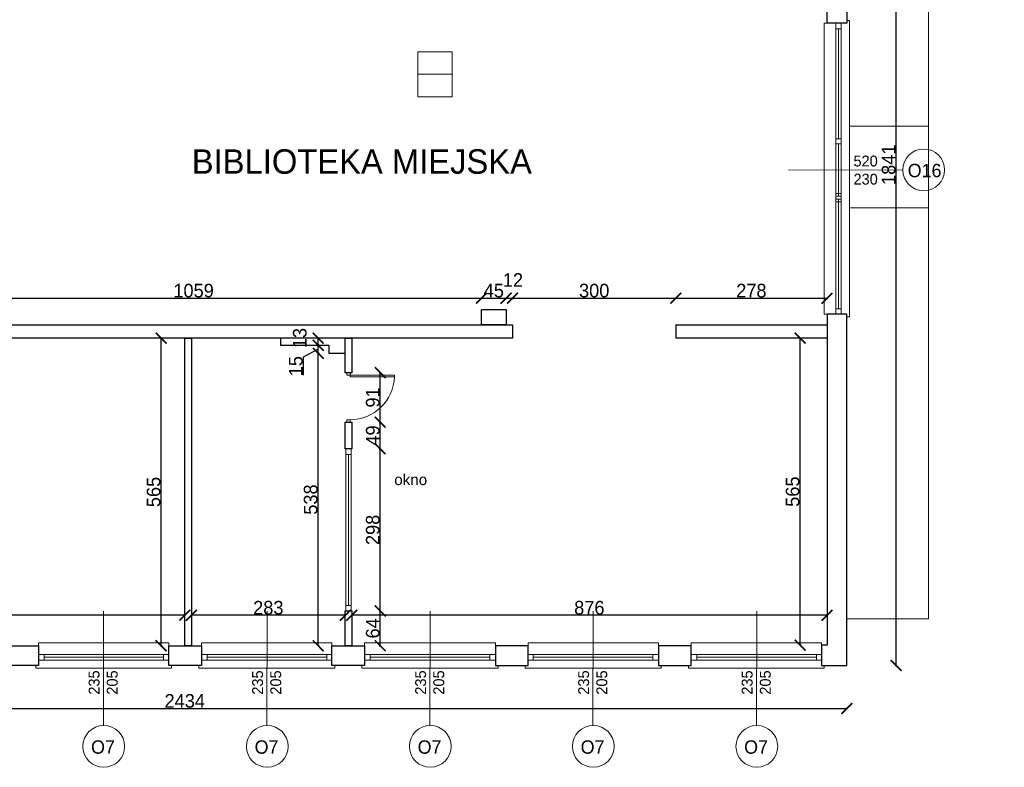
# Model space of a CAD drawing. Header units: centimetres. Extents: x -17621 to 77377, y -18613 to 66.
# Tile 82 of 173: x 11751 to 13561, y -11199 to -9824. Entities that reach past the tile are written whole.
import ezdxf

# ---------------------------------------------------------------- set-up
doc = ezdxf.new("R2010")
doc.units = ezdxf.units.CM
doc.linetypes.add('ACAD_ISO03W100', pattern=[30, 12, -18])
doc.layers.add('0-wymiarowanie rys.CAD', color=5, linetype='Continuous', lineweight=0, true_color=0x0000ff)
for name, color, linetype, lineweight in [('a_drzwi i okna', 2, 'Continuous', 0), ('a_inwentaryzacja', 141, 'Continuous', 0), ('a_tekst', 255, 'Continuous', 0), ('a_wymiarowanie', 211, 'Continuous', 0), ('drzwi', 2, 'Continuous', 0), ('pomieszczenia', 191, 'Continuous', 5)]:
    doc.layers.add(name, color=color, linetype=linetype, lineweight=lineweight)
doc.layers.add('PDF2_A250 SCHODY', color=7, linetype='Continuous')
doc.layers.add('PDF2_A310 STOLARKA ZEWNĘTRZNA', color=7, linetype='Continuous')
doc.styles.add('PDF Century Gothic', font='GOTHIC.TTF')
doc.styles.get("Standard").update_dxf_attribs({"font": 'arial.ttf'})
doc.dimstyles.new('ISO-25', dxfattribs={"dimtxt": 25, "dimasz": 20, "dimexe": 0.6, "dimexo": 0.375, "dimtad": 1, "dimdec": 0, "dimtxsty": 'PDF Century Gothic', "dimblk": 'ARCHTICK', "dimcen": 2.5, "dimadec": 1, "dimazin": 0, "dimtfac": 1, "dimtdec": 0, "dimtmove": 0, "dimatfit": 3, "dimldrblk": 'ARCHTICK', "dimfxl": 2, "dimfxlon": 1, "dimarcsym": 0})

# ---------------------------------------------------------------- blocks, each defined once
blk = doc.blocks.new('_ArchTick')
at = {"color": 0, "linetype": 'ByBlock', "const_width": 0.15}
blk.add_lwpolyline([(-0.5, -0.5), (0.5, 0.5)], dxfattribs=at)
blk = doc.blocks.new('*D33')
at = {"layer": 'a_wymiarowanie', "color": 0, "lineweight": -2, "transparency": 16777216}
for p, q in [((11541.2, -10338.5), (11541.2, -10335.9)), ((11541.2, -10336.5), (12600.2, -10336.5)), ((12600.2, -10338.5), (12600.2, -10335.9))]:
    blk.add_line(p, q, dxfattribs=at)
at = {"layer": 'Defpoints', "color": 0, "transparency": 16777216}
for p in [(12600.2, -10336.5), (12600.2, -10385.4), (11541.2, -10395.4)]:
    blk.add_point(p, dxfattribs=at)
at = {"layer": 'a_wymiarowanie', "color": 0, "lineweight": -2, "transparency": 16777216, "xscale": 20, "yscale": 20, "zscale": 20, "rotation": 180}
blk.add_blockref('_ArchTick', (11541.2, -10336.5), dxfattribs=at)
at = {"layer": 'a_wymiarowanie', "color": 0, "lineweight": -2, "transparency": 16777216, "xscale": 20, "yscale": 20, "zscale": 20}
blk.add_blockref('_ArchTick', (12600.2, -10336.5), dxfattribs=at)
at = {"layer": 'a_wymiarowanie', "color": 0, "lineweight": 0, "transparency": 16777216, "insert": (12070.7, -10322.7), "char_height": 25, "attachment_point": 5, "style": 'PDF Century Gothic'}
blk.add_mtext('1059', dxfattribs=at)
blk = doc.blocks.new('*D34')
at = {"layer": 'a_wymiarowanie', "color": 0, "lineweight": -2, "transparency": 16777216}
for p, q in [((12600.2, -10338.5), (12600.2, -10335.9)), ((12600.2, -10336.5), (12645.2, -10336.5)), ((12645.2, -10338.5), (12645.2, -10335.9))]:
    blk.add_line(p, q, dxfattribs=at)
at = {"layer": 'Defpoints', "color": 0, "transparency": 16777216}
for p in [(12645.2, -10336.5), (12600.2, -10385.4), (12645.2, -10385.4)]:
    blk.add_point(p, dxfattribs=at)
at = {"layer": 'a_wymiarowanie', "color": 0, "lineweight": -2, "transparency": 16777216, "xscale": 20, "yscale": 20, "zscale": 20, "rotation": 180}
blk.add_blockref('_ArchTick', (12600.2, -10336.5), dxfattribs=at)
at = {"layer": 'a_wymiarowanie', "color": 0, "lineweight": -2, "transparency": 16777216, "xscale": 20, "yscale": 20, "zscale": 20}
blk.add_blockref('_ArchTick', (12645.2, -10336.5), dxfattribs=at)
at = {"layer": 'a_wymiarowanie', "color": 0, "lineweight": 0, "transparency": 16777216, "insert": (12622.7, -10322.7), "char_height": 25, "attachment_point": 5, "style": 'PDF Century Gothic'}
blk.add_mtext('45', dxfattribs=at)
blk = doc.blocks.new('*D35')
at = {"layer": 'a_wymiarowanie', "color": 0, "lineweight": -2, "transparency": 16777216}
for p, q in [((12645.2, -10338.5), (12645.2, -10335.9)), ((12645.2, -10336.5), (12657.2, -10336.5)), ((12657.2, -10338.5), (12657.2, -10335.9))]:
    blk.add_line(p, q, dxfattribs=at)
at = {"layer": 'Defpoints', "color": 0, "transparency": 16777216}
for p in [(12657.2, -10336.5), (12645.2, -10385.4), (12657.2, -10385.4)]:
    blk.add_point(p, dxfattribs=at)
at = {"layer": 'a_wymiarowanie', "color": 0, "lineweight": -2, "transparency": 16777216, "xscale": 20, "yscale": 20, "zscale": 20, "rotation": 180}
blk.add_blockref('_ArchTick', (12645.2, -10336.5), dxfattribs=at)
at = {"layer": 'a_wymiarowanie', "color": 0, "lineweight": -2, "transparency": 16777216, "xscale": 20, "yscale": 20, "zscale": 20}
blk.add_blockref('_ArchTick', (12657.2, -10336.5), dxfattribs=at)
at = {"layer": 'a_wymiarowanie', "color": 0, "lineweight": 0, "transparency": 16777216, "insert": (12657.8, -10303), "char_height": 25, "attachment_point": 5, "style": 'PDF Century Gothic'}
blk.add_mtext('12', dxfattribs=at)
blk = doc.blocks.new('*D36')
at = {"layer": 'a_wymiarowanie', "color": 0, "lineweight": -2, "transparency": 16777216}
for p, q in [((12657.2, -10338.5), (12657.2, -10335.9)), ((12657.2, -10336.5), (12957.2, -10336.5)), ((12957.2, -10338.5), (12957.2, -10335.9))]:
    blk.add_line(p, q, dxfattribs=at)
at = {"layer": 'Defpoints', "color": 0, "transparency": 16777216}
for p in [(12957.2, -10336.5), (12657.2, -10385.4), (12957.2, -10385.4)]:
    blk.add_point(p, dxfattribs=at)
at = {"layer": 'a_wymiarowanie', "color": 0, "lineweight": -2, "transparency": 16777216, "xscale": 20, "yscale": 20, "zscale": 20, "rotation": 180}
blk.add_blockref('_ArchTick', (12657.2, -10336.5), dxfattribs=at)
at = {"layer": 'a_wymiarowanie', "color": 0, "lineweight": -2, "transparency": 16777216, "xscale": 20, "yscale": 20, "zscale": 20}
blk.add_blockref('_ArchTick', (12957.2, -10336.5), dxfattribs=at)
at = {"layer": 'a_wymiarowanie', "color": 0, "lineweight": 0, "transparency": 16777216, "insert": (12807.2, -10322.7), "char_height": 25, "attachment_point": 5, "style": 'PDF Century Gothic'}
blk.add_mtext('300', dxfattribs=at)
blk = doc.blocks.new('*D37')
at = {"layer": 'a_wymiarowanie', "color": 0, "lineweight": -2, "transparency": 16777216}
for p, q in [((12957.2, -10338.5), (12957.2, -10335.9)), ((12957.2, -10336.5), (13235.2, -10336.5)), ((13235.2, -10338.5), (13235.2, -10335.9))]:
    blk.add_line(p, q, dxfattribs=at)
at = {"layer": 'Defpoints', "color": 0, "transparency": 16777216}
for p in [(13235.2, -10336.5), (13235.2, -10369.8), (12957.2, -10385.4)]:
    blk.add_point(p, dxfattribs=at)
at = {"layer": 'a_wymiarowanie', "color": 0, "lineweight": -2, "transparency": 16777216, "xscale": 20, "yscale": 20, "zscale": 20, "rotation": 180}
blk.add_blockref('_ArchTick', (12957.2, -10336.5), dxfattribs=at)
at = {"layer": 'a_wymiarowanie', "color": 0, "lineweight": -2, "transparency": 16777216, "xscale": 20, "yscale": 20, "zscale": 20}
blk.add_blockref('_ArchTick', (13235.2, -10336.5), dxfattribs=at)
at = {"layer": 'a_wymiarowanie', "color": 0, "lineweight": 0, "transparency": 16777216, "insert": (13096.2, -10322.7), "char_height": 25, "attachment_point": 5, "style": 'PDF Century Gothic'}
blk.add_mtext('278', dxfattribs=at)
blk = doc.blocks.new('*D653')
at = {"layer": 'a_wymiarowanie', "color": 0, "linetype": 'Continuous', "lineweight": -2, "transparency": 16777216}
for p, q in [((12361.4, -10921.3), (12361.4, -10918.7)), ((13235.2, -10919.3), (12361.4, -10919.3)), ((13235.2, -10921.3), (13235.2, -10918.7))]:
    blk.add_line(p, q, dxfattribs=at)
at = {"layer": 'Defpoints', "color": 0, "linetype": 'Continuous', "transparency": 16777216}
for p in [(12361.4, -10919.3), (12361.4, -10975.4), (13235.2, -10974.2)]:
    blk.add_point(p, dxfattribs=at)
at = {"layer": 'a_wymiarowanie', "color": 0, "linetype": 'Continuous', "lineweight": -2, "transparency": 16777216, "xscale": 20, "yscale": 20, "zscale": 20, "rotation": 180}
blk.add_blockref('_ArchTick', (12361.4, -10919.3), dxfattribs=at)
at = {"layer": 'a_wymiarowanie', "color": 0, "linetype": 'Continuous', "lineweight": -2, "transparency": 16777216, "xscale": 20, "yscale": 20, "zscale": 20}
blk.add_blockref('_ArchTick', (13235.2, -10919.3), dxfattribs=at)
at = {"layer": 'a_wymiarowanie', "color": 0, "linetype": 'Continuous', "lineweight": 0, "transparency": 16777216, "insert": (12798.3, -10905.6), "char_height": 25, "attachment_point": 5, "style": 'PDF Century Gothic'}
blk.add_mtext('876', dxfattribs=at)
blk = doc.blocks.new('*D654')
at = {"layer": 'a_wymiarowanie', "color": 0, "linetype": 'Continuous', "lineweight": -2, "transparency": 16777216}
for p, q in [((12066.7, -10919.3), (12066.7, -10919.9)), ((12349.6, -10919.3), (12066.7, -10919.3)), ((12349.6, -10921.3), (12349.6, -10918.7))]:
    blk.add_line(p, q, dxfattribs=at)
at = {"layer": 'Defpoints', "color": 0, "linetype": 'Continuous', "transparency": 16777216}
for p in [(12066.7, -10919.3), (12066.7, -10919.3), (12349.6, -10933.2)]:
    blk.add_point(p, dxfattribs=at)
at = {"layer": 'a_wymiarowanie', "color": 0, "linetype": 'Continuous', "lineweight": -2, "transparency": 16777216, "xscale": 20, "yscale": 20, "zscale": 20, "rotation": 180}
blk.add_blockref('_ArchTick', (12066.7, -10919.3), dxfattribs=at)
at = {"layer": 'a_wymiarowanie', "color": 0, "linetype": 'Continuous', "lineweight": -2, "transparency": 16777216, "xscale": 20, "yscale": 20, "zscale": 20}
blk.add_blockref('_ArchTick', (12349.6, -10919.3), dxfattribs=at)
at = {"layer": 'a_wymiarowanie', "color": 0, "linetype": 'Continuous', "lineweight": 0, "transparency": 16777216, "insert": (12208.1, -10905.6), "char_height": 25, "attachment_point": 5, "style": 'PDF Century Gothic'}
blk.add_mtext('283', dxfattribs=at)
blk = doc.blocks.new('*D655')
at = {"layer": 'a_wymiarowanie', "color": 0, "linetype": 'Continuous', "lineweight": -2, "transparency": 16777216}
for p, q in [((10876.3, -10919.3), (10876.3, -10919.9)), ((12054.7, -10919.3), (10876.3, -10919.3)), ((12054.7, -10919.3), (12054.7, -10918.7))]:
    blk.add_line(p, q, dxfattribs=at)
at = {"layer": 'Defpoints', "color": 0, "linetype": 'Continuous', "transparency": 16777216}
for p in [(10876.3, -10919.3), (10876.3, -10919.3), (12054.7, -10919.3)]:
    blk.add_point(p, dxfattribs=at)
at = {"layer": 'a_wymiarowanie', "color": 0, "linetype": 'Continuous', "lineweight": -2, "transparency": 16777216, "xscale": 20, "yscale": 20, "zscale": 20, "rotation": 180}
blk.add_blockref('_ArchTick', (10876.3, -10919.3), dxfattribs=at)
at = {"layer": 'a_wymiarowanie', "color": 0, "linetype": 'Continuous', "lineweight": -2, "transparency": 16777216, "xscale": 20, "yscale": 20, "zscale": 20}
blk.add_blockref('_ArchTick', (12054.7, -10919.3), dxfattribs=at)
at = {"layer": 'a_wymiarowanie', "color": 0, "linetype": 'Continuous', "lineweight": 0, "transparency": 16777216, "insert": (11465.5, -10905.6), "char_height": 25, "attachment_point": 5, "style": 'PDF Century Gothic'}
blk.add_mtext('1178', dxfattribs=at)
blk = doc.blocks.new('*D656')
at = {"layer": 'a_wymiarowanie', "color": 0, "linetype": 'Continuous', "lineweight": -2, "transparency": 16777216}
for p, q in [((12013, -10410), (12010.4, -10410)), ((12011, -10975.4), (12011, -10410)), ((12013, -10975.4), (12010.4, -10975.4))]:
    blk.add_line(p, q, dxfattribs=at)
at = {"layer": 'Defpoints', "color": 0, "linetype": 'Continuous', "transparency": 16777216}
for p in [(12011, -10410), (12054.7, -10410), (12054.7, -10975.4)]:
    blk.add_point(p, dxfattribs=at)
at = {"layer": 'a_wymiarowanie', "color": 0, "linetype": 'Continuous', "lineweight": -2, "transparency": 16777216, "xscale": 20, "yscale": 20, "zscale": 20}
for p, rotation in [((12011, -10410), 90), ((12011, -10975.4), 270)]:
    blk.add_blockref('_ArchTick', p, dxfattribs=dict(at, rotation=rotation))
at = {"layer": 'a_wymiarowanie', "color": 0, "linetype": 'Continuous', "lineweight": 0, "transparency": 16777216, "insert": (11997.2, -10692.7), "char_height": 25, "attachment_point": 5, "rotation": 90, "style": 'PDF Century Gothic'}
blk.add_mtext('565', dxfattribs=at)
blk = doc.blocks.new('*D657')
at = {"layer": 'a_wymiarowanie', "color": 0, "linetype": 'Continuous', "lineweight": -2, "transparency": 16777216}
for p, q in [((13187.9, -10410), (13185.3, -10410)), ((13185.9, -10974.2), (13185.9, -10410)), ((13187.9, -10974.2), (13185.3, -10974.2))]:
    blk.add_line(p, q, dxfattribs=at)
at = {"layer": 'Defpoints', "color": 0, "linetype": 'Continuous', "transparency": 16777216}
for p in [(13185.9, -10410), (13235.2, -10410), (13235.2, -10974.2)]:
    blk.add_point(p, dxfattribs=at)
at = {"layer": 'a_wymiarowanie', "color": 0, "linetype": 'Continuous', "lineweight": -2, "transparency": 16777216, "xscale": 20, "yscale": 20, "zscale": 20}
for p, rotation in [((13185.9, -10410), 90), ((13185.9, -10974.2), 270)]:
    blk.add_blockref('_ArchTick', p, dxfattribs=dict(at, rotation=rotation))
at = {"layer": 'a_wymiarowanie', "color": 0, "linetype": 'Continuous', "lineweight": 0, "transparency": 16777216, "insert": (13172.1, -10692.1), "char_height": 25, "width": 45.366, "attachment_point": 5, "rotation": 90, "style": 'PDF Century Gothic'}
blk.add_mtext('565', dxfattribs=at)
blk = doc.blocks.new('*D658')
at = {"layer": 'a_wymiarowanie', "color": 0, "linetype": 'Continuous', "lineweight": -2, "transparency": 16777216}
for p, q in [((12301.9, -10437.8), (12299.3, -10437.8)), ((12299.9, -10975.4), (12299.9, -10437.8)), ((12301.9, -10975.4), (12299.3, -10975.4))]:
    blk.add_line(p, q, dxfattribs=at)
at = {"layer": 'Defpoints', "color": 0, "linetype": 'Continuous', "transparency": 16777216}
for p in [(12299.9, -10437.8), (12344.5, -10437.8), (12344.5, -10975.4)]:
    blk.add_point(p, dxfattribs=at)
at = {"layer": 'a_wymiarowanie', "color": 0, "linetype": 'Continuous', "lineweight": -2, "transparency": 16777216, "xscale": 20, "yscale": 20, "zscale": 20}
for p, rotation in [((12299.9, -10437.8), 90), ((12299.9, -10975.4), 270)]:
    blk.add_blockref('_ArchTick', p, dxfattribs=dict(at, rotation=rotation))
at = {"layer": 'a_wymiarowanie', "color": 0, "linetype": 'Continuous', "lineweight": 0, "transparency": 16777216, "insert": (12286.1, -10706.6), "char_height": 25, "attachment_point": 5, "rotation": 90, "style": 'PDF Century Gothic'}
blk.add_mtext('538', dxfattribs=at)
blk = doc.blocks.new('*D659')
at = {"layer": 'a_wymiarowanie', "color": 0, "linetype": 'Continuous', "lineweight": -2, "transparency": 16777216}
for p, q in [((12301.9, -10423), (12299.3, -10423)), ((12299.9, -10437.8), (12299.9, -10423)), ((12299.9, -10430.4), (12272.1, -10444.7)), ((12301.9, -10437.8), (12299.3, -10437.8)), ((12272.1, -10444.7), (12272.1, -10478.1))]:
    blk.add_line(p, q, dxfattribs=at)
at = {"layer": 'Defpoints', "color": 0, "linetype": 'Continuous', "transparency": 16777216}
for p in [(12299.9, -10423), (12319.5, -10423), (12344.5, -10437.8)]:
    blk.add_point(p, dxfattribs=at)
at = {"layer": 'a_wymiarowanie', "color": 0, "linetype": 'Continuous', "lineweight": -2, "transparency": 16777216, "xscale": 20, "yscale": 20, "zscale": 20}
for p, rotation in [((12299.9, -10423), 90), ((12299.9, -10437.8), 270)]:
    blk.add_blockref('_ArchTick', p, dxfattribs=dict(at, rotation=rotation))
at = {"layer": 'a_wymiarowanie', "color": 0, "linetype": 'Continuous', "lineweight": 0, "transparency": 16777216, "insert": (12258.7, -10461.4), "char_height": 25, "attachment_point": 5, "rotation": 90, "style": 'PDF Century Gothic'}
blk.add_mtext('15', dxfattribs=at)
blk = doc.blocks.new('*D660')
at = {"layer": 'a_wymiarowanie', "color": 0, "linetype": 'Continuous', "lineweight": -2, "transparency": 16777216}
for p, q in [((12301.9, -10410), (12299.3, -10410)), ((12301.9, -10423), (12299.3, -10423)), ((12299.9, -10423), (12299.9, -10410))]:
    blk.add_line(p, q, dxfattribs=at)
at = {"layer": 'Defpoints', "color": 0, "linetype": 'Continuous', "transparency": 16777216}
for p in [(12299.9, -10410), (12319.5, -10410), (12319.5, -10423)]:
    blk.add_point(p, dxfattribs=at)
at = {"layer": 'a_wymiarowanie', "color": 0, "linetype": 'Continuous', "lineweight": -2, "transparency": 16777216, "xscale": 20, "yscale": 20, "zscale": 20}
for p, rotation in [((12299.9, -10410), 90), ((12299.9, -10423), 270)]:
    blk.add_blockref('_ArchTick', p, dxfattribs=dict(at, rotation=rotation))
at = {"layer": 'a_wymiarowanie', "color": 0, "linetype": 'Continuous', "lineweight": 0, "transparency": 16777216, "insert": (12266.1, -10409.8), "char_height": 25, "attachment_point": 5, "rotation": 90, "style": 'PDF Century Gothic'}
blk.add_mtext('13', dxfattribs=at)
blk = doc.blocks.new('*D661')
at = {"layer": 'a_wymiarowanie', "color": 0, "linetype": 'Continuous', "lineweight": -2, "transparency": 16777216}
for p, q in [((12411.9, -10911.4), (12414.5, -10911.4)), ((12413.9, -10975.4), (12413.9, -10911.4)), ((12411.9, -10975.4), (12414.5, -10975.4))]:
    blk.add_line(p, q, dxfattribs=at)
at = {"layer": 'Defpoints', "color": 0, "linetype": 'Continuous', "transparency": 16777216}
for p in [(12361.4, -10911.4), (12413.9, -10911.4), (12361.4, -10975.4)]:
    blk.add_point(p, dxfattribs=at)
at = {"layer": 'a_wymiarowanie', "color": 0, "linetype": 'Continuous', "lineweight": -2, "transparency": 16777216, "xscale": 20, "yscale": 20, "zscale": 20}
for p, rotation in [((12413.9, -10911.4), 90), ((12413.9, -10975.4), 270)]:
    blk.add_blockref('_ArchTick', p, dxfattribs=dict(at, rotation=rotation))
at = {"layer": 'a_wymiarowanie', "color": 0, "linetype": 'Continuous', "lineweight": 0, "transparency": 16777216, "insert": (12400.2, -10943.4), "char_height": 25, "attachment_point": 5, "rotation": 90, "style": 'PDF Century Gothic'}
blk.add_mtext('64', dxfattribs=at)
blk = doc.blocks.new('*D589')
at = {"layer": 'a_wymiarowanie', "color": 0, "linetype": 'Continuous', "lineweight": -2, "transparency": 16777216}
for p, q in [((12411.9, -10613.4), (12414.5, -10613.4)), ((12413.9, -10911.4), (12413.9, -10613.4)), ((12411.9, -10911.4), (12414.5, -10911.4))]:
    blk.add_line(p, q, dxfattribs=at)
at = {"layer": 'Defpoints', "color": 0, "linetype": 'Continuous', "transparency": 16777216}
for p in [(12360.6, -10613.4), (12413.9, -10613.4), (12361.4, -10911.4)]:
    blk.add_point(p, dxfattribs=at)
at = {"layer": 'a_wymiarowanie', "color": 0, "linetype": 'Continuous', "lineweight": -2, "transparency": 16777216, "xscale": 20, "yscale": 20, "zscale": 20}
for p, rotation in [((12413.9, -10613.4), 90), ((12413.9, -10911.4), 270)]:
    blk.add_blockref('_ArchTick', p, dxfattribs=dict(at, rotation=rotation))
at = {"layer": 'a_wymiarowanie', "color": 0, "linetype": 'Continuous', "lineweight": 0, "transparency": 16777216, "insert": (12400.2, -10762.4), "char_height": 25, "attachment_point": 5, "rotation": 90, "style": 'PDF Century Gothic'}
blk.add_mtext('298', dxfattribs=at)
blk = doc.blocks.new('*D590')
at = {"layer": 'a_wymiarowanie', "color": 0, "linetype": 'Continuous', "lineweight": -2, "transparency": 16777216}
for p, q in [((12411.9, -10564.4), (12414.5, -10564.4)), ((12413.9, -10613.4), (12413.9, -10564.4)), ((12411.9, -10613.4), (12414.5, -10613.4))]:
    blk.add_line(p, q, dxfattribs=at)
at = {"layer": 'Defpoints', "color": 0, "linetype": 'Continuous', "transparency": 16777216}
for p in [(12361.5, -10564.4), (12413.9, -10564.4), (12360.6, -10613.4)]:
    blk.add_point(p, dxfattribs=at)
at = {"layer": 'a_wymiarowanie', "color": 0, "linetype": 'Continuous', "lineweight": -2, "transparency": 16777216, "xscale": 20, "yscale": 20, "zscale": 20}
for p, rotation in [((12413.9, -10564.4), 90), ((12413.9, -10613.4), 270)]:
    blk.add_blockref('_ArchTick', p, dxfattribs=dict(at, rotation=rotation))
at = {"layer": 'a_wymiarowanie', "color": 0, "linetype": 'Continuous', "lineweight": 0, "transparency": 16777216, "insert": (12400.2, -10588.9), "char_height": 25, "attachment_point": 5, "rotation": 90, "style": 'PDF Century Gothic'}
blk.add_mtext('49', dxfattribs=at)
blk = doc.blocks.new('*D591')
at = {"layer": 'a_wymiarowanie', "color": 0, "linetype": 'Continuous', "lineweight": -2, "transparency": 16777216}
for p, q in [((12411.9, -10473.5), (12414.5, -10473.5)), ((12413.9, -10564.4), (12413.9, -10473.5)), ((12411.9, -10564.4), (12414.5, -10564.4))]:
    blk.add_line(p, q, dxfattribs=at)
at = {"layer": 'Defpoints', "color": 0, "linetype": 'Continuous', "transparency": 16777216}
for p in [(12361.5, -10473.5), (12413.9, -10473.5), (12361.5, -10564.4)]:
    blk.add_point(p, dxfattribs=at)
at = {"layer": 'a_wymiarowanie', "color": 0, "linetype": 'Continuous', "lineweight": -2, "transparency": 16777216, "xscale": 20, "yscale": 20, "zscale": 20}
for p, rotation in [((12413.9, -10473.5), 90), ((12413.9, -10564.4), 270)]:
    blk.add_blockref('_ArchTick', p, dxfattribs=dict(at, rotation=rotation))
at = {"layer": 'a_wymiarowanie', "color": 0, "linetype": 'Continuous', "lineweight": 0, "transparency": 16777216, "insert": (12400.2, -10518.9), "char_height": 25, "attachment_point": 5, "rotation": 90, "style": 'PDF Century Gothic'}
blk.add_mtext('91', dxfattribs=at)
blk = doc.blocks.new('*D1008')
at = {"layer": 'a_wymiarowanie', "color": 0, "linetype": 'Continuous', "lineweight": -2, "transparency": 16777216}
for p, q in [((27358, -10589.6), (27360.6, -10589.6)), ((27360, -10858.5), (27360, -10589.6)), ((27362, -10858.5), (27359.4, -10858.5))]:
    blk.add_line(p, q, dxfattribs=at)
at = {"layer": 'Defpoints', "color": 0, "linetype": 'Continuous', "transparency": 16777216}
for p in [(9504.8, -10589.6), (27360, -10589.6), (27387.7, -10858.5)]:
    blk.add_point(p, dxfattribs=at)
at = {"layer": 'a_wymiarowanie', "color": 0, "linetype": 'Continuous', "lineweight": -2, "transparency": 16777216, "xscale": 20, "yscale": 20, "zscale": 20}
for p, rotation in [((27360, -10589.6), 90), ((27360, -10858.5), 270)]:
    blk.add_blockref('_ArchTick', p, dxfattribs=dict(at, rotation=rotation))
at = {"layer": 'a_wymiarowanie', "color": 0, "linetype": 'Continuous', "lineweight": 0, "transparency": 16777216, "insert": (27346.2, -10724.1), "char_height": 25, "attachment_point": 5, "rotation": 90, "style": 'PDF Century Gothic'}
blk.add_mtext('269', dxfattribs=at)
blk = doc.blocks.new('*D1009')
at = {"layer": 'a_wymiarowanie', "color": 0, "linetype": 'Continuous', "lineweight": -2, "transparency": 16777216}
for p, q in [((27360, -10589.6), (27360, -10569.6)), ((27400.9, -10577.3), (27400.9, -10559)), ((27360, -10589.6), (27400.9, -10577.3)), ((27358, -10589.6), (27360.6, -10589.6)), ((27358, -10589.6), (27360.6, -10589.6)), ((27360, -10589.6), (27360, -10609.6))]:
    blk.add_line(p, q, dxfattribs=at)
at = {"layer": 'Defpoints', "color": 0, "linetype": 'Continuous', "transparency": 16777216}
for p in [(9427.8, -10589.6), (9504.8, -10589.6), (27360, -10589.6)]:
    blk.add_point(p, dxfattribs=at)
at = {"layer": 'a_wymiarowanie', "color": 0, "linetype": 'Continuous', "lineweight": -2, "transparency": 16777216, "xscale": 20, "yscale": 20, "zscale": 20}
for rotation in [90, 270]:
    blk.add_blockref('_ArchTick', (27360, -10589.6), dxfattribs=dict(at, rotation=rotation))
at = {"layer": 'a_wymiarowanie', "color": 0, "linetype": 'Continuous', "lineweight": 0, "transparency": 16777216, "insert": (27387.1, -10568.1), "char_height": 25, "attachment_point": 5, "rotation": 90, "style": 'PDF Century Gothic'}
blk.add_mtext('0', dxfattribs=at)
blk = doc.blocks.new('*D1061')
at = {"layer": '0-wymiarowanie rys.CAD', "color": 0, "linetype": 'Continuous', "lineweight": -2, "transparency": 16777216}
for p, q in [((10837.5, -11088.6), (10837.5, -11091.2)), ((10837.5, -11090.6), (13271.6, -11090.6)), ((13271.6, -11088.6), (13271.6, -11091.2))]:
    blk.add_line(p, q, dxfattribs=at)
at = {"layer": 'Defpoints', "color": 0, "linetype": 'Continuous', "transparency": 16777216}
for p in [(10837.5, -11011.8), (13271.6, -11011.8), (13271.6, -11090.6)]:
    blk.add_point(p, dxfattribs=at)
at = {"layer": '0-wymiarowanie rys.CAD', "color": 0, "linetype": 'Continuous', "lineweight": -2, "transparency": 16777216, "xscale": 20, "yscale": 20, "zscale": 20, "rotation": 180}
blk.add_blockref('_ArchTick', (10837.5, -11090.6), dxfattribs=at)
at = {"layer": '0-wymiarowanie rys.CAD', "color": 0, "linetype": 'Continuous', "lineweight": -2, "transparency": 16777216, "xscale": 20, "yscale": 20, "zscale": 20}
blk.add_blockref('_ArchTick', (13271.6, -11090.6), dxfattribs=at)
at = {"layer": '0-wymiarowanie rys.CAD', "color": 0, "linetype": 'Continuous', "transparency": 16777216, "insert": (12054.5, -11076.9), "char_height": 25, "attachment_point": 5, "style": 'PDF Century Gothic'}
blk.add_mtext('2434', dxfattribs=at)
blk = doc.blocks.new('*D1062')
at = {"layer": '0-wymiarowanie rys.CAD', "color": 0, "linetype": 'Continuous', "lineweight": -2, "transparency": 16777216}
for p, q in [((13360.3, -9170.5), (13362.9, -9170.5)), ((13362.3, -11011.8), (13362.3, -9170.5)), ((13360.3, -11011.8), (13362.9, -11011.8))]:
    blk.add_line(p, q, dxfattribs=at)
at = {"layer": 'Defpoints', "color": 0, "linetype": 'Continuous', "transparency": 16777216}
for p in [(13271.6, -9170.5), (13362.3, -9170.5), (13271.6, -11011.8)]:
    blk.add_point(p, dxfattribs=at)
at = {"layer": '0-wymiarowanie rys.CAD', "color": 0, "linetype": 'Continuous', "lineweight": -2, "transparency": 16777216, "xscale": 20, "yscale": 20, "zscale": 20}
for p, rotation in [((13362.3, -9170.5), 90), ((13362.3, -11011.8), 270)]:
    blk.add_blockref('_ArchTick', p, dxfattribs=dict(at, rotation=rotation))
at = {"layer": '0-wymiarowanie rys.CAD', "color": 0, "linetype": 'Continuous', "transparency": 16777216, "insert": (13348.6, -10091.1), "char_height": 25, "attachment_point": 5, "rotation": 90, "style": 'PDF Century Gothic'}
blk.add_mtext('1841', dxfattribs=at)

msp = doc.modelspace()

# ---------------------------------------------------------------- linework, layer by layer
at = {"layer": 'a_drzwi i okna'}
for p, q in [((13374.6, -10101.2), (13164.4, -10100.7)), ((11905.4, -10911.8), (11904.9, -11122)), ((12206, -10911.8), (12205.4, -11122)), ((12505.7, -10911.8), (12505.2, -11122)), ((12805.4, -10911.8), (12804.9, -11122)), ((13106, -10911.8), (13105.4, -11122))]:
    msp.add_line(p, q, dxfattribs=at)
at = {"layer": 'a_drzwi i okna', "color": 7, "linetype": 'Continuous', "lineweight": 0, "true_color": 0xffffff}
for p, q in [((12350.4, -10901.2), (12350.4, -10623.5)), ((12355.5, -10901.2), (12355.5, -10623.5)), ((12360.6, -10901.2), (12360.6, -10623.5))]:
    msp.add_line(p, q, dxfattribs=at)
at = {"layer": 'a_drzwi i okna', "color": 0, "linetype": 'ACAD_ISO03W100', "lineweight": 5}
for points in [[(12350.4, -10613.4), (12360.6, -10613.4), (12360.6, -10623.5), (12350.4, -10623.5)], [(12350.4, -10901.2), (12360.6, -10901.2), (12360.6, -10911.4), (12350.4, -10911.4)]]:
    msp.add_lwpolyline(points, close=True, dxfattribs=at)
at = {"layer": 'a_drzwi i okna'}
for centre in [(13413, -10100.6), (11905.6, -11160.4), (12206.2, -11160.4), (12505.9, -11160.4), (12805.6, -11160.4), (13106.2, -11160.4)]:
    msp.add_circle(centre, 38.4, dxfattribs=at)
at = {"layer": 'a_inwentaryzacja', "lineweight": 25}
for p, q in [((12657.2, -10385.4), (12657.2, -10410)), ((12957.2, -10385.4), (12957.2, -10410))]:
    msp.add_line(p, q, dxfattribs=at)
for points in [[(13235.2, -9493.4), (13271.6, -9493.4), (13271.6, -9830.9), (13235.2, -9830.9)], [(12645.2, -10385.4), (12600.2, -10385.4), (12600.2, -10357.4), (12645.2, -10357.4)], [(13235.2, -10365.9), (13235.2, -10974.2), (13225, -10974.2), (13225, -11011.8), (13271.6, -11011.8), (13271.6, -10365.9)], [(12066.7, -10975.4), (12054.7, -10975.4), (12054.7, -10410), (12066.7, -10410)], [(12361.5, -10473.5), (12349.5, -10473.5), (12349.5, -10410), (12361.5, -10410)], [(12361.5, -10613.4), (12349.5, -10613.4), (12349.5, -10564.4), (12361.5, -10564.4)], [(12361.4, -10975.4), (12349.6, -10975.4), (12349.6, -10911.4), (12361.4, -10911.4)], [(11725.6, -11011.8), (11725.6, -10975.4), (11785.7, -10975.4), (11785.7, -11011.8)], [(12025.3, -11011.8), (12025.3, -10975.4), (12085.4, -10975.4), (12085.4, -11011.8)], [(12356.4, -10975.4), (12385.2, -10975.4), (12385.2, -11011.8), (12325, -11011.8), (12325, -10975.4), (12344.5, -10975.4)], [(12625.6, -11011.8), (12685.7, -11011.8), (12685.7, -10975.4), (12625.6, -10975.4)], [(12925.3, -11011.8), (12985.4, -11011.8), (12985.4, -10975.4), (12925.3, -10975.4)]]:
    msp.add_lwpolyline(points, close=True, dxfattribs=at)
for points in [[(12657.2, -10410), (11079.6, -10410), (11079.6, -10385.4), (12657.2, -10385.4)], [(12957.2, -10385.4), (13235.2, -10385.4), (13235.2, -10410), (12957.2, -10410)], [(12319.5, -10423), (12319.5, -10437.8), (12349.5, -10437.8), (12349.5, -10410), (12319.5, -10410)]]:
    msp.add_lwpolyline(points, dxfattribs=at)
at = {"layer": 'a_inwentaryzacja', "linetype": 'Continuous', "lineweight": 25}
msp.add_lwpolyline([(12319.5, -10410), (12230.5, -10410), (12230.5, -10423), (12319.5, -10423)], dxfattribs=at)
at = {"layer": 'drzwi'}
msp.add_lwpolyline([(12358.4, -10478.2), (12358.4, -10473.6), (12352.6, -10473.6), (12352.6, -10478.2), (12358.4, -10478.2), (12358.4, -10480.9), (12440, -10480.9), (12440, -10478.2), (12358.4, -10478.2)], dxfattribs=at)
msp.add_lwpolyline([(12358.4, -10559.8), (12358.4, -10564.4), (12352.6, -10564.4), (12352.6, -10559.8)], close=True, dxfattribs=at)
msp.add_arc((12358.5, -10478.3), 81.5, 269.8945, 358.1637, dxfattribs=at)
at = {"layer": 'PDF2_A250 SCHODY', "lineweight": 5}
for points in [[(13271.6, -9345.7), (13421.5, -9345.7), (13421.5, -10925.6), (13271.6, -10925.6)], [(13276.7, -10020.5), (13421.5, -10020.5)], [(13276.7, -10170.4), (13421.5, -10170.4)]]:
    msp.add_lwpolyline(points, dxfattribs=at)
at = {"layer": 'PDF2_A310 STOLARKA ZEWNĘTRZNA', "lineweight": 5}
for points in [[(13230.1, -10365.9), (13271.6, -10365.9), (13271.6, -10371), (13276.7, -10371), (13276.7, -9830.9), (13276.7, -9825.8), (13271.6, -9825.8), (13271.6, -9830.9), (13230.1, -9830.9)], [(13251.3, -10052.7), (13251.3, -10043.4), (13251.3, -9841), (13251.3, -9830.9), (13261.4, -9830.9), (13261.4, -9841), (13261.4, -10043.4), (13261.4, -10052.7)], [(13251.3, -10144.1), (13251.3, -10154.3), (13251.3, -10355.8), (13251.3, -10365.9), (13261.4, -10365.9), (13261.4, -10355.8), (13261.4, -10154.3), (13261.4, -10144.1)], [(11785.7, -10970.3), (11785.7, -11011.8), (11780.6, -11011.8), (11780.6, -11016.9), (12025.3, -11016.9), (12030.4, -11016.9), (12030.4, -11011.8), (12025.3, -11011.8), (12025.3, -10970.3)], [(12085.4, -10970.3), (12085.4, -11011.8), (12080.4, -11011.8), (12080.4, -11016.9), (12325, -11016.9), (12330.1, -11016.9), (12330.1, -11011.8), (12325, -11011.8), (12325, -10970.3)], [(12385.2, -10970.3), (12385.2, -11011.8), (12380.1, -11011.8), (12380.1, -11016.9), (12625.6, -11016.9), (12630.7, -11016.9), (12630.7, -11011.8), (12625.6, -11011.8), (12625.6, -10970.3)], [(12685.7, -10970.3), (12685.7, -11011.8), (12680.6, -11011.8), (12680.6, -11016.9), (12925.3, -11016.9), (12930.4, -11016.9), (12930.4, -11011.8), (12925.3, -11011.8), (12925.3, -10970.3)], [(12985.4, -10970.3), (12985.4, -11011.8), (12980.4, -11011.8), (12980.4, -11016.9), (13225, -11016.9), (13230.1, -11016.9), (13230.1, -11011.8), (13225, -11011.8), (13225, -10970.3)], [(11785.7, -10991.5), (11795.9, -10991.5), (12015.2, -10991.5), (12025.3, -10991.5), (12025.3, -11001.6), (12015.2, -11001.6), (11795.9, -11001.6), (11785.7, -11001.6)], [(12085.4, -10991.5), (12095.6, -10991.5), (12315.7, -10991.5), (12325, -10991.5), (12325, -11001.6), (12315.7, -11001.6), (12095.6, -11001.6), (12085.4, -11001.6)], [(12385.2, -10991.5), (12395.3, -10991.5), (12615.4, -10991.5), (12625.6, -10991.5), (12625.6, -11001.6), (12615.4, -11001.6), (12395.3, -11001.6), (12385.2, -11001.6)], [(12685.7, -10991.5), (12695, -10991.5), (12915.2, -10991.5), (12925.3, -10991.5), (12925.3, -11001.6), (12915.2, -11001.6), (12695, -11001.6), (12685.7, -11001.6)], [(12985.4, -10991.5), (12995.6, -10991.5), (13215.7, -10991.5), (13225, -10991.5), (13225, -11001.6), (13215.7, -11001.6), (12995.6, -11001.6), (12985.4, -11001.6)]]:
    msp.add_lwpolyline(points, close=True, dxfattribs=at)
for points in [[(13261.4, -9841), (13251.3, -9841)], [(13256.4, -10043.4), (13256.4, -9841)], [(13261.4, -10043.4), (13251.3, -10043.4), (13251.3, -10052.7), (13251.3, -10149.2), (13251.3, -10159.4), (13261.4, -10159.4), (13261.4, -10149.2), (13261.4, -10052.7), (13261.4, -10043.4), (13251.3, -10043.4)], [(13261.4, -10052.7), (13251.3, -10052.7)], [(13256.4, -10149.2), (13256.4, -10052.7)], [(13261.4, -10149.2), (13251.3, -10149.2)], [(13261.4, -10154.3), (13251.3, -10154.3)], [(13256.4, -10154.3), (13256.4, -10355.8)], [(13261.4, -10355.8), (13251.3, -10355.8)], [(11795.9, -11001.6), (11795.9, -10991.5)], [(11795.9, -10996.5), (12015.2, -10996.5)], [(12015.2, -11001.6), (12015.2, -10991.5)], [(12095.6, -11001.6), (12095.6, -10991.5)], [(12095.6, -10996.5), (12315.7, -10996.5)], [(12315.7, -11001.6), (12315.7, -10991.5)], [(12395.3, -11001.6), (12395.3, -10991.5)], [(12395.3, -10996.5), (12615.4, -10996.5)], [(12615.4, -11001.6), (12615.4, -10991.5)], [(12695, -11001.6), (12695, -10991.5)], [(12695, -10996.5), (12915.2, -10996.5)], [(12915.2, -11001.6), (12915.2, -10991.5)], [(12995.6, -11001.6), (12995.6, -10991.5)], [(12995.6, -10996.5), (13215.7, -10996.5)], [(13215.7, -11001.6), (13215.7, -10991.5)]]:
    msp.add_lwpolyline(points, dxfattribs=at)
at = {"layer": 'pomieszczenia'}
msp.add_line((12482.7, -9924.8), (12545.8, -9924.8), dxfattribs=at)
msp.add_lwpolyline([(12482.7, -9883.7), (12545.8, -9883.7), (12545.8, -9966), (12482.7, -9966)], close=True, dxfattribs=at)

# ---------------------------------------------------------------- texts
at = {"layer": 'a_drzwi i okna', "style": 'PDF Century Gothic'}
for s, width, gutter_width, heights, insert, char_height, attachment_point in [('520\\P230', 179.816, 12.5, [162.8], (13283.9, -10074.3), 20, 1), ('O16', 220.698, 15.3, [199.8], (13383.6, -10114.4), 24.55, 7), ('O7', 220.698, 15.3, [199.8], (11882.3, -11174.2), 24.55, 7), ('O7', 220.698, 15.3, [199.8], (12182.9, -11174.2), 24.55, 7), ('O7', 220.698, 15.3, [199.8], (12482.6, -11174.2), 24.55, 7), ('O7', 220.698, 15.3, [199.8], (12782.3, -11174.2), 24.55, 7), ('O7', 220.698, 15.3, [199.8], (13082.9, -11174.2), 24.55, 7)]:
    msp.add_mtext_dynamic_manual_height_columns(s, width=width, gutter_width=gutter_width, heights=heights, dxfattribs=dict(at, insert=insert, char_height=char_height, attachment_point=attachment_point))
at = {"layer": 'a_drzwi i okna', "char_height": 20, "attachment_point": 1, "rotation": 90, "style": 'PDF Century Gothic'}
for insert in [(11877.8, -11065.3), (12178.4, -11065.3), (12478.1, -11065.3), (12777.8, -11065.3), (13078.4, -11065.3)]:
    msp.add_mtext_dynamic_manual_height_columns('235\\P205', width=179.816, gutter_width=12.5, heights=[162.8], dxfattribs=dict(at, insert=insert))
at = {"layer": 'a_tekst', "lineweight": 50, "insert": (12439.6, -10660), "char_height": 20, "width": 61.553, "attachment_point": 1}
msp.add_mtext('okno \\P', dxfattribs=at)
at = {"layer": 'pomieszczenia', "color": 240, "true_color": 0xed1f24, "insert": (12059.7, -9987.7), "char_height": 45, "attachment_point": 1, "style": 'PDF Century Gothic'}
msp.add_mtext_dynamic_manual_height_columns('\\P\\pxqc;BIBLIOTEKA MIEJSKA', width=640.856, gutter_width=12.5, heights=[171.4], dxfattribs=at)

# ---------------------------------------------------------------- dimensions: what is measured, and where the dimension line sits
at = {"layer": '0-wymiarowanie rys.CAD', "linetype": 'Continuous'}
dim = msp.add_linear_dim(base=(13362.3, -9170.5), p1=(13271.6, -11011.8), p2=(13271.6, -9170.5), angle=90, dimstyle='ISO-25', dxfattribs=at)
dim.commit()
dim.dimension.update_dxf_attribs({"geometry": '*D1062', "text_midpoint": (13348.6, -10091.1)})
dim = msp.add_linear_dim(base=(13271.6, -11090.6), p1=(10837.5, -11011.8), p2=(13271.6, -11011.8), dimstyle='ISO-25', dxfattribs=at)
dim.commit()
dim.dimension.update_dxf_attribs({"geometry": '*D1061', "text_midpoint": (12054.5, -11076.9)})
at = {"layer": 'a_wymiarowanie', "lineweight": 0}
for base, p1, p2, picture, middle in [((12657.2, -10336.5), (12645.2, -10385.4), (12657.2, -10385.4), '*D35', (12657.8, -10303)), ((12600.2, -10336.5), (11541.2, -10395.4), (12600.2, -10385.4), '*D33', (12070.7, -10322.7)), ((12645.2, -10336.5), (12600.2, -10385.4), (12645.2, -10385.4), '*D34', (12622.7, -10322.7)), ((12957.2, -10336.5), (12657.2, -10385.4), (12957.2, -10385.4), '*D36', (12807.2, -10322.7)), ((13235.2, -10336.5), (12957.2, -10385.4), (13235.2, -10369.8), '*D37', (13096.2, -10322.7))]:
    dim = msp.add_linear_dim(base=base, p1=p1, p2=p2, dimstyle='ISO-25', override={"dimtmove": 1}, dxfattribs=at)
    dim.commit()
    dim.dimension.update_dxf_attribs({"geometry": picture, "text_midpoint": middle})
at = {"layer": 'a_wymiarowanie', "linetype": 'Continuous', "lineweight": 0}
for base, p1, p2, picture, middle in [((12011, -10410), (12054.7, -10975.4), (12054.7, -10410), '*D656', (11997.2, -10692.7)), ((12299.9, -10437.8), (12344.5, -10975.4), (12344.5, -10437.8), '*D658', (12286.1, -10706.6)), ((12413.9, -10911.4), (12361.4, -10975.4), (12361.4, -10911.4), '*D661', (12400.2, -10943.4))]:
    dim = msp.add_linear_dim(base=base, p1=p1, p2=p2, angle=90, dimstyle='ISO-25', dxfattribs=at)
    dim.commit()
    dim.dimension.update_dxf_attribs({"geometry": picture, "text_midpoint": middle})
for base, p1, p2, picture, middle in [((12299.9, -10410), (12319.5, -10423), (12319.5, -10410), '*D660', (12266.1, -10409.8)), ((12413.9, -10473.5), (12361.5, -10564.4), (12361.5, -10473.5), '*D591', (12400.2, -10518.9)), ((27359.9703996, -10589.5753991), (9504.8076714, -10589.5753991), (9427.7919615, -10589.5753991), '*D1009', (27387.1405474, -10576.6732076)), ((12413.9, -10564.4), (12360.6, -10613.4), (12361.5, -10564.4), '*D590', (12400.2, -10588.9)), ((27360, -10589.6), (27387.7, -10858.5), (9504.8, -10589.6), '*D1008', (27346.2, -10724.1)), ((12413.9, -10613.4), (12361.4, -10911.4), (12360.6, -10613.4), '*D589', (12400.2, -10762.4))]:
    dim = msp.add_linear_dim(base=base, p1=p1, p2=p2, angle=90, dimstyle='ISO-25', override={"dimtmove": 1}, dxfattribs=at)
    dim.commit()
    dim.dimension.update_dxf_attribs({"geometry": picture, "text_midpoint": middle})
dim = msp.add_linear_dim(base=(13185.9, -10410), p1=(13235.2, -10974.2), p2=(13235.2, -10410), angle=90, text='565', dimstyle='ISO-25', dxfattribs=at)
dim.commit()
dim.dimension.update_dxf_attribs({"geometry": '*D657', "text_midpoint": (13172.1, -10692.1)})
dim = msp.add_linear_dim(base=(12299.9, -10423), p1=(12344.5, -10437.8), p2=(12319.5, -10423), angle=90, dimstyle='ISO-25', override={"dimtmove": 1}, dxfattribs=at)
dim.commit()
dim.dimension.update_dxf_attribs({"geometry": '*D659', "text_midpoint": (12272.1, -10445.3), "dimtype": 160})
for base, p1, p2, picture, middle in [((10876.3, -10919.3), (12054.7, -10919.3), (10876.3, -10919.3), '*D655', (11465.5, -10905.6)), ((12066.7, -10919.3), (12349.6, -10933.2), (12066.7, -10919.3), '*D654', (12208.1, -10905.6))]:
    dim = msp.add_linear_dim(base=base, p1=p1, p2=p2, dimstyle='ISO-25', override={"dimtmove": 1}, dxfattribs=at)
    dim.commit()
    dim.dimension.update_dxf_attribs({"geometry": picture, "text_midpoint": middle})
dim = msp.add_linear_dim(base=(12361.4, -10919.3), p1=(13235.2, -10974.2), p2=(12361.4, -10975.4), text='876', dimstyle='ISO-25', dxfattribs=at)
dim.commit()
dim.dimension.update_dxf_attribs({"geometry": '*D653', "text_midpoint": (12798.3, -10905.6)})

doc.saveas('drawing.dxf')
